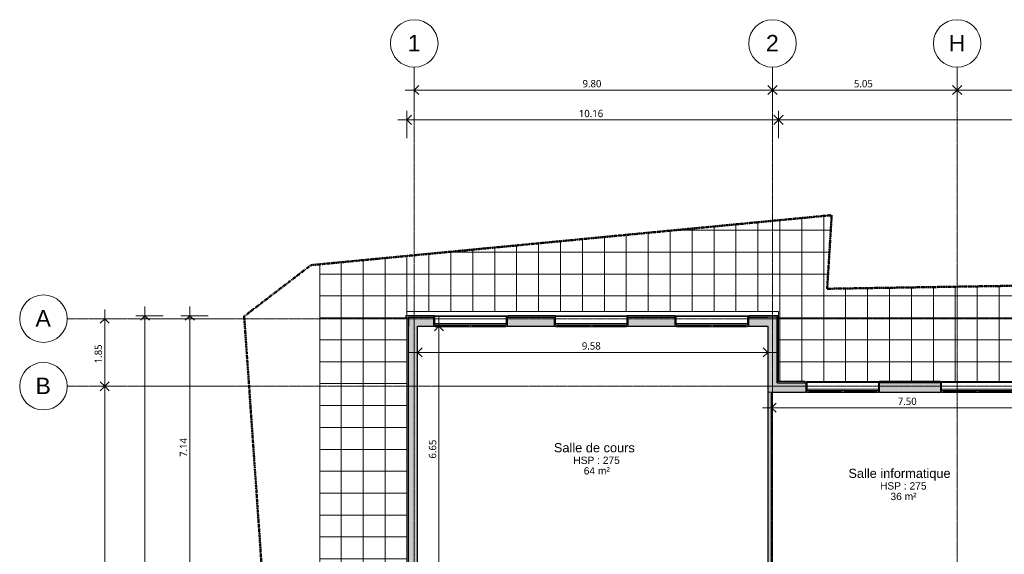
# Model space of a CAD drawing. Header units: millimetres. Extents: x -64334 to 32356, y -11421 to 53741.
# Tile 11 of 71: x -64334 to -37399, y 38649 to 53287. Entities that reach past the tile are written whole.
import ezdxf

# ---------------------------------------------------------------- set-up
doc = ezdxf.new("R2010")
doc.units = ezdxf.units.MM
doc.linetypes.add('Double tiret', pattern=[42.8625, 15.875, -4.7625, 6.35, -4.7625, 6.35, -4.7625])
doc.linetypes.add('Ligne de quadrillage', pattern=[22.225, 12.7, -3.175, 3.175, -3.175])
for name, color, linetype, lineweight in [('A-ANNO-DIMS', 211, 'Continuous', 9), ('A-ANNO-DIMS-100', 211, 'Continuous', 9), ('A-AREA-IDEN', 2, 'Continuous', 9), ('A-FLOR', 192, 'Continuous', 9), ('A-FLOR-PATT', 8, 'Continuous', 9), ('A-GLAZ', 151, 'Continuous', 9), ('A-WALL', 113, 'Continuous', 9), ('C-PROP-LINE', 91, 'Double tiret', 25), ('I-WALL', 2, 'Continuous', 9), ('S-GRID', 1, 'Continuous', 9), ('S-GRID-IDEN', 1, 'Continuous', 9)]:
    doc.layers.add(name, color=color, linetype=linetype, lineweight=lineweight)
doc.styles.add('Arial_1', font='arial.ttf', dxfattribs={"height": 450})
doc.styles.add('Arial_2', font='arial.ttf', dxfattribs={"height": 200})
doc.styles.add('Arial_B', font='txt', dxfattribs={"height": 250})
doc.styles.add('Trebuchet MS_B', font='txt', dxfattribs={"height": 200})
doc.dimstyles.new('Cotes_linéaires_rouge_2mm', dxfattribs={"dimscale": 304.8, "dimtxt": 206.190181, "dimasz": 0.410105, "dimexe": 0.82021, "dimexo": 0.0625, "dimgap": 0.065617, "dimtad": 1, "dimlfac": 0.001, "dimrnd": 0.01, "dimzin": 0, "dimdsep": 46, "dimtxsty": 'Trebuchet MS_B', "dimblk1": 'OPEN30', "dimblk2": 'OPEN30', "dimsah": 1, "dimcen": 0.09, "dimdle": 0.82021, "dimazin": 0, "dimtfac": 1, "dimtdec": 4, "dimtix": 1, "dimtmove": 0, "dimatfit": 3, "dimfxl": 1.64042, "dimfxlon": 1, "dimtvp": 1, "dimtolj": 1, "dimtzin": 0, "dimarcsym": 2})
doc.dimstyles.new('Cotes_linéaires_rouge_2mm_3', dxfattribs={"dimscale": 304.8, "dimtxt": 206.190181, "dimasz": 0.410105, "dimexe": 0.82021, "dimexo": 0.0625, "dimgap": 0.065617, "dimtad": 1, "dimlfac": 0.001, "dimrnd": 0.01, "dimzin": 0, "dimdsep": 46, "dimtxsty": 'Trebuchet MS_B', "dimblk1": 'OPEN30', "dimblk2": 'OPEN30', "dimsah": 1, "dimcen": 0.09, "dimdle": 0.82021, "dimazin": 0, "dimtfac": 1, "dimtdec": 4, "dimtix": 1, "dimtmove": 0, "dimatfit": 3, "dimfxl": 1.64042, "dimfxlon": 1, "dimtvp": 1, "dimtolj": 1, "dimtzin": 0, "dimarcsym": 2})

# ---------------------------------------------------------------- blocks, each defined once
blk = doc.blocks.new('2 Vantaux - 200 x 160-V8-Niveau 00')
at = {"layer": 'A-GLAZ', "lineweight": 18}
for p, q in [((-1010, 133), (-970, 133)), ((-1010, 125), (-1010, 133)), ((-976, 50), (-1000, 50)), ((-1000, 50), (-976, 50)), ((-975, 51), (-976, 50)), ((-976, 50), (-976, -130)), ((-975, 85), (-975, 51)), ((-960, 85), (-975, 85)), ((-970, 137), (-969, 138)), ((-970, 96), (-970, 137)), ((-970, 133), (-970, 95)), ((-969, 95), (-970, 96)), ((-970, 95), (-960, 95)), ((-969, 138), (-924, 138)), ((-924, 95), (-969, 95)), ((-960, 95), (-960, 85)), ((-926, 125), (-926, 109)), ((-920, 125), (-926, 125)), ((-926, 124), (-44, 124)), ((-926, 108), (-926, 124)), ((-926, 109), (-920, 109)), ((-44, 108), (-926, 108)), ((-924, 138), (-920, 134)), ((-920, 99), (-924, 95)), ((-920, 134), (-920, 125)), ((-920, 109), (-920, 99)), ((-50, 134), (-46, 138)), ((-50, 125), (-50, 134)), ((-44, 125), (-50, 125)), ((-50, 109), (-44, 109)), ((-50, 99), (-50, 109)), ((-46, 95), (-50, 99)), ((-46, 138), (-2, 138)), ((-2, 95), (-46, 95)), ((-44, 109), (-44, 125)), ((-44, 124), (-44, 108)), ((-2, 138), (0, 137)), ((0, 96), (-2, 95)), ((0, 137), (1, 138)), ((0, 96), (0, 137)), ((0, 137), (0, 96)), ((1, 95), (0, 96)), ((1, 138), (46, 138)), ((46, 95), (1, 95)), ((44, 125), (44, 109)), ((50, 125), (44, 125)), ((44, 124), (926, 124)), ((44, 108), (44, 124)), ((44, 109), (50, 109)), ((926, 108), (44, 108)), ((46, 138), (50, 134)), ((50, 99), (46, 95)), ((50, 134), (50, 125)), ((50, 109), (50, 99)), ((920, 134), (924, 138)), ((920, 125), (920, 134)), ((926, 125), (920, 125)), ((920, 109), (926, 109)), ((920, 99), (920, 109)), ((924, 95), (920, 99)), ((924, 138), (968, 138)), ((968, 95), (924, 95)), ((926, 109), (926, 125)), ((926, 124), (926, 108)), ((960, 95), (970, 95)), ((960, 85), (960, 95)), ((975, 85), (960, 85)), ((968, 138), (970, 137)), ((970, 96), (968, 95)), ((970, 137), (970, 96)), ((970, 133), (1010, 133)), ((970, 95), (970, 133)), ((975, 51), (975, 85)), ((976, 50), (975, 51)), ((1000, 50), (976, 50)), ((976, 50), (1000, 50)), ((976, -130), (976, 50)), ((1010, 133), (1010, 125)), ((-1008, -131), (-1008, -125)), ((-1006, -133), (-1008, -131)), ((-979, -133), (-1006, -133)), ((-976, -130), (-979, -133)), ((979, -133), (976, -130)), ((997, -133), (979, -133))]:
    blk.add_line(p, q, dxfattribs=at)
at = {"layer": 'A-GLAZ'}
for p, q in [((976, 45), (-976, 45)), ((960, 85), (-960, 85)), ((-924, 138), (-46, 138)), ((-46, 95), (-924, 95)), ((-50, 134), (-920, 134)), ((-50, 99), (-920, 99)), ((1, 95), (-2, 95)), ((46, 138), (924, 138)), ((924, 95), (46, 95)), ((50, 134), (920, 134)), ((50, 99), (920, 99)), ((-1011, -125), (-1011, -140)), ((-1011, -140), (997, -140))]:
    blk.add_line(p, q, dxfattribs=at)
blk = doc.blocks.new('2 Vantaux - 200 x 160-V9-Niveau 00')
at = {"layer": 'A-GLAZ', "lineweight": 18}
for p, q in [((-1010, 133), (-970, 133)), ((-1010, 125), (-1010, 133)), ((-976, 50), (-1000, 50)), ((-1000, 50), (-976, 50)), ((-975, 51), (-976, 50)), ((-976, 50), (-976, -130)), ((-975, 85), (-975, 51)), ((-960, 85), (-975, 85)), ((-970, 137), (-969, 138)), ((-970, 96), (-970, 137)), ((-970, 133), (-970, 95)), ((-969, 95), (-970, 96)), ((-970, 95), (-960, 95)), ((-969, 138), (-924, 138)), ((-924, 95), (-969, 95)), ((-960, 95), (-960, 85)), ((-926, 125), (-926, 109)), ((-920, 125), (-926, 125)), ((-926, 124), (-44, 124)), ((-926, 108), (-926, 124)), ((-926, 109), (-920, 109)), ((-44, 108), (-926, 108)), ((-924, 138), (-920, 134)), ((-920, 99), (-924, 95)), ((-920, 134), (-920, 125)), ((-920, 109), (-920, 99)), ((-50, 134), (-46, 138)), ((-50, 125), (-50, 134)), ((-44, 125), (-50, 125)), ((-50, 109), (-44, 109)), ((-50, 99), (-50, 109)), ((-46, 95), (-50, 99)), ((-46, 138), (-2, 138)), ((-2, 95), (-46, 95)), ((-44, 109), (-44, 125)), ((-44, 124), (-44, 108)), ((-2, 138), (0, 137)), ((0, 96), (-2, 95)), ((0, 137), (1, 138)), ((0, 96), (0, 137)), ((0, 137), (0, 96)), ((1, 95), (0, 96)), ((1, 138), (46, 138)), ((46, 95), (1, 95)), ((44, 125), (44, 109)), ((50, 125), (44, 125)), ((44, 124), (926, 124)), ((44, 108), (44, 124)), ((44, 109), (50, 109)), ((926, 108), (44, 108)), ((46, 138), (50, 134)), ((50, 99), (46, 95)), ((50, 134), (50, 125)), ((50, 109), (50, 99)), ((920, 134), (924, 138)), ((920, 125), (920, 134)), ((926, 125), (920, 125)), ((920, 109), (926, 109)), ((920, 99), (920, 109)), ((924, 95), (920, 99)), ((924, 138), (968, 138)), ((968, 95), (924, 95)), ((926, 109), (926, 125)), ((926, 124), (926, 108)), ((960, 95), (970, 95)), ((960, 85), (960, 95)), ((975, 85), (960, 85)), ((968, 138), (970, 137)), ((970, 96), (968, 95)), ((970, 137), (970, 96)), ((970, 133), (1010, 133)), ((970, 95), (970, 133)), ((975, 51), (975, 85)), ((976, 50), (975, 51)), ((1000, 50), (976, 50)), ((976, 50), (1000, 50)), ((976, -125), (976, 50)), ((1010, 133), (1010, 125)), ((-976, -130), (-979, -133))]:
    blk.add_line(p, q, dxfattribs=at)
at = {"layer": 'A-GLAZ'}
for p, q in [((976, 45), (-976, 45)), ((960, 85), (-960, 85)), ((-924, 138), (-46, 138)), ((-46, 95), (-924, 95)), ((-50, 134), (-920, 134)), ((-50, 99), (-920, 99)), ((1, 95), (-2, 95)), ((46, 138), (924, 138)), ((924, 95), (46, 95)), ((50, 134), (920, 134)), ((50, 99), (920, 99)), ((-979, -140), (976, -140))]:
    blk.add_line(p, q, dxfattribs=at)
blk = doc.blocks.new('2 Vantaux - 200 x 160-V10-Niveau 00')
at = {"layer": 'A-GLAZ', "lineweight": 18}
for p, q in [((-1010, 133), (-970, 133)), ((-1010, 125), (-1010, 133)), ((-976, 50), (-1000, 50)), ((-1000, 50), (-976, 50)), ((-975, 51), (-976, 50)), ((-976, 50), (-976, -130)), ((-975, 85), (-975, 51)), ((-960, 85), (-975, 85)), ((-970, 137), (-969, 138)), ((-970, 96), (-970, 137)), ((-970, 133), (-970, 95)), ((-969, 95), (-970, 96)), ((-970, 95), (-960, 95)), ((-969, 138), (-924, 138)), ((-924, 95), (-969, 95)), ((-960, 95), (-960, 85)), ((-926, 125), (-926, 109)), ((-920, 125), (-926, 125)), ((-926, 124), (-44, 124)), ((-926, 108), (-926, 124)), ((-926, 109), (-920, 109)), ((-44, 108), (-926, 108)), ((-924, 138), (-920, 134)), ((-920, 99), (-924, 95)), ((-920, 134), (-920, 125)), ((-920, 109), (-920, 99)), ((-50, 134), (-46, 138)), ((-50, 125), (-50, 134)), ((-44, 125), (-50, 125)), ((-50, 109), (-44, 109)), ((-50, 99), (-50, 109)), ((-46, 95), (-50, 99)), ((-46, 138), (-2, 138)), ((-2, 95), (-46, 95)), ((-44, 109), (-44, 125)), ((-44, 124), (-44, 108)), ((-2, 138), (0, 137)), ((0, 96), (-2, 95)), ((0, 137), (1, 138)), ((0, 96), (0, 137)), ((0, 137), (0, 96)), ((1, 95), (0, 96)), ((1, 138), (46, 138)), ((46, 95), (1, 95)), ((44, 125), (44, 109)), ((50, 125), (44, 125)), ((44, 124), (926, 124)), ((44, 108), (44, 124)), ((44, 109), (50, 109)), ((926, 108), (44, 108)), ((46, 138), (50, 134)), ((50, 99), (46, 95)), ((50, 134), (50, 125)), ((50, 109), (50, 99)), ((920, 134), (924, 138)), ((920, 125), (920, 134)), ((926, 125), (920, 125)), ((920, 109), (926, 109)), ((920, 99), (920, 109)), ((924, 95), (920, 99)), ((924, 138), (968, 138)), ((968, 95), (924, 95)), ((926, 109), (926, 125)), ((926, 124), (926, 108)), ((960, 95), (970, 95)), ((960, 85), (960, 95)), ((975, 85), (960, 85)), ((968, 138), (970, 137)), ((970, 96), (968, 95)), ((970, 137), (970, 96)), ((970, 133), (1010, 133)), ((970, 95), (970, 133)), ((975, 51), (975, 85)), ((976, 50), (975, 51)), ((1000, 50), (976, 50)), ((976, 50), (1000, 50)), ((976, -130), (976, 50)), ((1010, 133), (1010, 125)), ((-1008, -131), (-1008, -125)), ((-1006, -133), (-1008, -131)), ((-979, -133), (-1006, -133)), ((-976, -130), (-979, -133)), ((979, -133), (976, -130)), ((1003, -133), (979, -133))]:
    blk.add_line(p, q, dxfattribs=at)
at = {"layer": 'A-GLAZ'}
for p, q in [((976, 45), (-976, 45)), ((960, 85), (-960, 85)), ((-924, 138), (-46, 138)), ((-46, 95), (-924, 95)), ((-50, 134), (-920, 134)), ((-50, 99), (-920, 99)), ((1, 95), (-2, 95)), ((46, 138), (924, 138)), ((924, 95), (46, 95)), ((50, 134), (920, 134)), ((50, 99), (920, 99)), ((-1011, -125), (-1011, -140)), ((-1011, -140), (1003, -140))]:
    blk.add_line(p, q, dxfattribs=at)
blk = doc.blocks.new('2 Vantaux - 200 x 160-V11-Niveau 00')
at = {"layer": 'A-GLAZ', "lineweight": 18}
for p, q in [((-1010, 133), (-970, 133)), ((-1010, 125), (-1010, 133)), ((-976, 50), (-1000, 50)), ((-1000, 50), (-976, 50)), ((-975, 51), (-976, 50)), ((-976, 50), (-976, -130)), ((-975, 85), (-975, 51)), ((-960, 85), (-975, 85)), ((-970, 137), (-969, 138)), ((-970, 96), (-970, 137)), ((-970, 133), (-970, 95)), ((-969, 95), (-970, 96)), ((-970, 95), (-960, 95)), ((-969, 138), (-924, 138)), ((-924, 95), (-969, 95)), ((-960, 95), (-960, 85)), ((-926, 125), (-926, 109)), ((-920, 125), (-926, 125)), ((-926, 124), (-44, 124)), ((-926, 108), (-926, 124)), ((-926, 109), (-920, 109)), ((-44, 108), (-926, 108)), ((-924, 138), (-920, 134)), ((-920, 99), (-924, 95)), ((-920, 134), (-920, 125)), ((-920, 109), (-920, 99)), ((-50, 134), (-46, 138)), ((-50, 125), (-50, 134)), ((-44, 125), (-50, 125)), ((-50, 109), (-44, 109)), ((-50, 99), (-50, 109)), ((-46, 95), (-50, 99)), ((-46, 138), (-2, 138)), ((-2, 95), (-46, 95)), ((-44, 109), (-44, 125)), ((-44, 124), (-44, 108)), ((-2, 138), (0, 137)), ((0, 96), (-2, 95)), ((0, 137), (1, 138)), ((0, 96), (0, 137)), ((0, 137), (0, 96)), ((1, 95), (0, 96)), ((1, 138), (46, 138)), ((46, 95), (1, 95)), ((44, 125), (44, 109)), ((50, 125), (44, 125)), ((44, 124), (926, 124)), ((44, 108), (44, 124)), ((44, 109), (50, 109)), ((926, 108), (44, 108)), ((46, 138), (50, 134)), ((50, 99), (46, 95)), ((50, 134), (50, 125)), ((50, 109), (50, 99)), ((920, 134), (924, 138)), ((920, 125), (920, 134)), ((926, 125), (920, 125)), ((920, 109), (926, 109)), ((920, 99), (920, 109)), ((924, 95), (920, 99)), ((924, 138), (968, 138)), ((968, 95), (924, 95)), ((926, 109), (926, 125)), ((926, 124), (926, 108)), ((960, 95), (970, 95)), ((960, 85), (960, 95)), ((975, 85), (960, 85)), ((968, 138), (970, 137)), ((970, 96), (968, 95)), ((970, 137), (970, 96)), ((970, 133), (1010, 133)), ((970, 95), (970, 133)), ((975, 51), (975, 85)), ((976, 50), (975, 51)), ((1000, 50), (976, 50)), ((976, 50), (1000, 50)), ((976, -130), (976, 50)), ((1010, 133), (1010, 125)), ((-979, -133), (-1006, -133)), ((-976, -130), (-979, -133)), ((979, -133), (976, -130)), ((1006, -133), (979, -133)), ((1008, -131), (1006, -133)), ((1008, -125), (1008, -131))]:
    blk.add_line(p, q, dxfattribs=at)
at = {"layer": 'A-GLAZ'}
for p, q in [((976, 45), (-976, 45)), ((960, 85), (-960, 85)), ((-924, 138), (-46, 138)), ((-46, 95), (-924, 95)), ((-50, 134), (-920, 134)), ((-50, 99), (-920, 99)), ((1, 95), (-2, 95)), ((46, 138), (924, 138)), ((924, 95), (46, 95)), ((50, 134), (920, 134)), ((50, 99), (920, 99)), ((-1006, -140), (1011, -140)), ((1011, -140), (1011, -125))]:
    blk.add_line(p, q, dxfattribs=at)
blk = doc.blocks.new('2 Vantaux - 200 x 160-V12-Niveau 00')
at = {"layer": 'A-GLAZ', "lineweight": 18}
for p, q in [((-1010, 133), (-970, 133)), ((-1010, 125), (-1010, 133)), ((-976, 50), (-1000, 50)), ((-1000, 50), (-976, 50)), ((-975, 51), (-976, 50)), ((-976, 50), (-976, -130)), ((-975, 85), (-975, 51)), ((-960, 85), (-975, 85)), ((-970, 137), (-969, 138)), ((-970, 96), (-970, 137)), ((-970, 133), (-970, 95)), ((-969, 95), (-970, 96)), ((-970, 95), (-960, 95)), ((-969, 138), (-924, 138)), ((-924, 95), (-969, 95)), ((-960, 95), (-960, 85)), ((-926, 125), (-926, 109)), ((-920, 125), (-926, 125)), ((-926, 124), (-44, 124)), ((-926, 108), (-926, 124)), ((-926, 109), (-920, 109)), ((-44, 108), (-926, 108)), ((-924, 138), (-920, 134)), ((-920, 99), (-924, 95)), ((-920, 134), (-920, 125)), ((-920, 109), (-920, 99)), ((-50, 134), (-46, 138)), ((-50, 125), (-50, 134)), ((-44, 125), (-50, 125)), ((-50, 109), (-44, 109)), ((-50, 99), (-50, 109)), ((-46, 95), (-50, 99)), ((-46, 138), (-2, 138)), ((-2, 95), (-46, 95)), ((-44, 109), (-44, 125)), ((-44, 124), (-44, 108)), ((-2, 138), (0, 137)), ((0, 96), (-2, 95)), ((0, 137), (1, 138)), ((0, 96), (0, 137)), ((0, 137), (0, 96)), ((1, 95), (0, 96)), ((1, 138), (46, 138)), ((46, 95), (1, 95)), ((44, 125), (44, 109)), ((50, 125), (44, 125)), ((44, 124), (926, 124)), ((44, 108), (44, 124)), ((44, 109), (50, 109)), ((926, 108), (44, 108)), ((46, 138), (50, 134)), ((50, 99), (46, 95)), ((50, 134), (50, 125)), ((50, 109), (50, 99)), ((920, 134), (924, 138)), ((920, 125), (920, 134)), ((926, 125), (920, 125)), ((920, 109), (926, 109)), ((920, 99), (920, 109)), ((924, 95), (920, 99)), ((924, 138), (968, 138)), ((968, 95), (924, 95)), ((926, 109), (926, 125)), ((926, 124), (926, 108)), ((960, 95), (970, 95)), ((960, 85), (960, 95)), ((975, 85), (960, 85)), ((968, 138), (970, 137)), ((970, 96), (968, 95)), ((970, 137), (970, 96)), ((970, 133), (1010, 133)), ((970, 95), (970, 133)), ((975, 51), (975, 85)), ((976, 50), (975, 51)), ((1000, 50), (976, 50)), ((976, 50), (1000, 50)), ((976, -130), (976, 50)), ((1010, 133), (1010, 125)), ((-1006, -133), (-1008, -131)), ((-979, -133), (-1006, -133)), ((-976, -130), (-979, -133)), ((979, -133), (976, -130)), ((1006, -133), (979, -133)), ((1008, -131), (1006, -133))]:
    blk.add_line(p, q, dxfattribs=at)
at = {"layer": 'A-GLAZ'}
for p, q in [((976, 45), (-976, 45)), ((960, 85), (-960, 85)), ((-924, 138), (-46, 138)), ((-46, 95), (-924, 95)), ((-50, 134), (-920, 134)), ((-50, 99), (-920, 99)), ((1, 95), (-2, 95)), ((46, 138), (924, 138)), ((924, 95), (46, 95)), ((50, 134), (920, 134)), ((50, 99), (920, 99)), ((-1008, -140), (1008, -140))]:
    blk.add_line(p, q, dxfattribs=at)
blk = doc.blocks.new('Family - ___-384955-Niveau 00')
at = {"layer": 'C-PROP-LINE', "color": 10, "lineweight": 50}
for p, q in [((-45920, -42245), (-46194, -25020)), ((-47935, -42121), (-45920, -42245)), ((-46566, -56368), (-47935, -42121)), ((-16935, -56220), (-45166, -58193)), ((-45166, -58193), (-46566, -56368))]:
    blk.add_line(p, q, dxfattribs=at)
blk = doc.blocks.new('Quadrillage - Extrémité de la ligne de quadrillage - Cercle-11506-Niveau 00')
at = {"layer": 'S-GRID-IDEN'}
blk.add_circle((0, 0), 6.5, dxfattribs=at)
blk = doc.blocks.new('DIMBLOCK1-Niveau 00')
at = {"layer": 'A-ANNO-DIMS-100'}
for p, q in [((-53540, 51859), (-53540, 51109)), ((-53540, 51359), (-53540, 51859)), ((-43740, 51859), (-43740, 51109)), ((-43740, 51359), (-43740, 51859)), ((-53790, 51359), (-43740, 51359))]:
    blk.add_line(p, q, dxfattribs=at)
at = {"layer": 'A-ANNO-DIMS-100', "lineweight": 25}
for p, q in [((-53540, 51359), (-53415, 51484)), ((-43740, 51359), (-43865, 51484)), ((-43740, 51359), (-43615, 51484)), ((-53540, 51359), (-53415, 51234)), ((-43740, 51359), (-43865, 51234)), ((-43740, 51359), (-43615, 51234))]:
    blk.add_line(p, q, dxfattribs=at)
at = {"layer": 'A-ANNO-DIMS-100', "color": 0, "insert": (-48938, 51635), "char_height": 200, "width": 712.93, "attachment_point": 1, "line_spacing_factor": 1.048425, "style": 'Trebuchet MS_B'}
blk.add_mtext('9.80', dxfattribs=at)
blk = doc.blocks.new('_Open30')
at = {"color": 0, "linetype": 'ByBlock', "lineweight": -2}
for p, q in [((-1, 0.27), (0, 0)), ((0, 0), (-1, -0.27)), ((0, 0), (-1, 0))]:
    blk.add_line(p, q, dxfattribs=at)
blk = doc.blocks.new('DIMBLOCK2-Niveau 00')
at = {"layer": 'A-ANNO-DIMS-100'}
for p, q in [((-43740, 51859), (-43740, 51109)), ((-43740, 51359), (-43740, 51859)), ((-38690, 51859), (-38690, 51109)), ((-38690, 51359), (-38690, 51859)), ((-43740, 51359), (-38690, 51359))]:
    blk.add_line(p, q, dxfattribs=at)
at = {"layer": 'A-ANNO-DIMS-100', "lineweight": 25}
for p, q in [((-43740, 51359), (-43865, 51484)), ((-43740, 51359), (-43615, 51484)), ((-38690, 51359), (-38815, 51484)), ((-38690, 51359), (-38565, 51484)), ((-43740, 51359), (-43865, 51234)), ((-43740, 51359), (-43615, 51234)), ((-38690, 51359), (-38815, 51234)), ((-38690, 51359), (-38565, 51234))]:
    blk.add_line(p, q, dxfattribs=at)
at = {"layer": 'A-ANNO-DIMS-100', "color": 0, "insert": (-41513, 51635), "char_height": 200, "width": 712.93, "attachment_point": 1, "line_spacing_factor": 1.048425, "style": 'Trebuchet MS_B'}
blk.add_mtext('5.05', dxfattribs=at)
blk = doc.blocks.new('DIMBLOCK3-Niveau 00')
at = {"layer": 'A-ANNO-DIMS-100'}
for p, q in [((-38690, 51859), (-38690, 51109)), ((-38690, 51359), (-38690, 51859)), ((-34290, 51859), (-34290, 51109)), ((-34290, 51359), (-34290, 51859)), ((-38690, 51359), (-34290, 51359))]:
    blk.add_line(p, q, dxfattribs=at)
at = {"layer": 'A-ANNO-DIMS-100', "lineweight": 25}
for p, q in [((-38690, 51359), (-38815, 51484)), ((-38690, 51359), (-38565, 51484)), ((-34290, 51359), (-34415, 51484)), ((-34290, 51359), (-34165, 51484)), ((-38690, 51359), (-38815, 51234)), ((-38690, 51359), (-38565, 51234)), ((-34290, 51359), (-34415, 51234)), ((-34290, 51359), (-34165, 51234))]:
    blk.add_line(p, q, dxfattribs=at)
at = {"layer": 'A-ANNO-DIMS-100', "color": 0, "insert": (-36788, 51635), "char_height": 200, "width": 712.93, "attachment_point": 1, "line_spacing_factor": 1.048425, "style": 'Trebuchet MS_B'}
blk.add_mtext('4.40', dxfattribs=at)
blk = doc.blocks.new('DIMBLOCK12-Niveau 00')
at = {"layer": 'A-ANNO-DIMS-100'}
for p, q in [((-62009, 45351), (-62009, 43251)), ((-61509, 45101), (-62259, 45101)), ((-62009, 45101), (-61509, 45101)), ((-61509, 43251), (-62259, 43251)), ((-62009, 43251), (-61509, 43251))]:
    blk.add_line(p, q, dxfattribs=at)
at = {"layer": 'A-ANNO-DIMS-100', "lineweight": 25}
for p, q in [((-62009, 45101), (-62134, 44976)), ((-62009, 45101), (-61884, 44976)), ((-62009, 43251), (-62134, 43376)), ((-62009, 43251), (-61884, 43376)), ((-62009, 43251), (-62134, 43126)), ((-62009, 43251), (-61884, 43126))]:
    blk.add_line(p, q, dxfattribs=at)
at = {"layer": 'A-ANNO-DIMS-100', "color": 0, "insert": (-62285, 43879), "char_height": 200, "width": 712.93, "attachment_point": 1, "rotation": 90, "line_spacing_factor": 1.048425, "style": 'Trebuchet MS_B'}
blk.add_mtext('1.85', dxfattribs=at)
blk = doc.blocks.new('DIMBLOCK13-Niveau 00')
at = {"layer": 'A-ANNO-DIMS-100', "lineweight": 25}
for p, q in [((-62009, 43251), (-62134, 43376)), ((-62009, 43251), (-61884, 43376)), ((-62009, 43251), (-62134, 43126)), ((-62009, 43251), (-61884, 43126)), ((-62009, 29051), (-62134, 29176)), ((-62009, 29051), (-61884, 29176)), ((-62009, 29051), (-62134, 28926)), ((-62009, 29051), (-61884, 28926))]:
    blk.add_line(p, q, dxfattribs=at)
at = {"layer": 'A-ANNO-DIMS-100'}
for p, q in [((-61509, 43251), (-62259, 43251)), ((-62009, 43251), (-62009, 29051)), ((-62009, 43251), (-61509, 43251)), ((-61509, 29051), (-62259, 29051)), ((-62009, 29051), (-61509, 29051))]:
    blk.add_line(p, q, dxfattribs=at)
at = {"layer": 'A-ANNO-DIMS-100', "color": 0, "insert": (-62285, 35772), "char_height": 200, "width": 910.03, "attachment_point": 1, "rotation": 90, "line_spacing_factor": 1.048425, "style": 'Trebuchet MS_B'}
blk.add_mtext('14.20', dxfattribs=at)
blk = doc.blocks.new('DIMBLOCK21-Niveau 00')
at = {"layer": 'A-ANNO-DIMS-100'}
for p, q in [((-60908, 45432), (-60908, 28783)), ((-60408, 45182), (-61158, 45182)), ((-60908, 45182), (-60408, 45182)), ((-60408, 28783), (-61158, 28783)), ((-60908, 28783), (-60408, 28783))]:
    blk.add_line(p, q, dxfattribs=at)
at = {"layer": 'A-ANNO-DIMS-100', "lineweight": 25}
for p, q in [((-60908, 45182), (-61033, 45057)), ((-60908, 45182), (-60783, 45057)), ((-60908, 28783), (-61033, 28908)), ((-60908, 28783), (-60783, 28908)), ((-60908, 28783), (-61033, 28658)), ((-60908, 28783), (-60783, 28658))]:
    blk.add_line(p, q, dxfattribs=at)
at = {"layer": 'A-ANNO-DIMS-100', "color": 0, "insert": (-61184, 36603), "char_height": 200, "width": 910.03, "attachment_point": 1, "rotation": 90, "line_spacing_factor": 1.048425, "style": 'Trebuchet MS_B'}
blk.add_mtext('16.40', dxfattribs=at)
blk = doc.blocks.new('DIMBLOCK25-Niveau 00')
at = {"layer": 'A-ANNO-DIMS-100'}
for p, q in [((-53741, 50043), (-53741, 50793)), ((-43577, 50043), (-43577, 50793)), ((-53991, 50543), (-43577, 50543)), ((-53741, 50543), (-53741, 50043)), ((-43577, 50543), (-43577, 50043))]:
    blk.add_line(p, q, dxfattribs=at)
at = {"layer": 'A-ANNO-DIMS-100', "lineweight": 25}
for p, q in [((-53741, 50543), (-53616, 50668)), ((-43577, 50543), (-43702, 50668)), ((-43577, 50543), (-43452, 50668)), ((-53741, 50543), (-53616, 50418)), ((-43577, 50543), (-43702, 50418)), ((-43577, 50543), (-43452, 50418))]:
    blk.add_line(p, q, dxfattribs=at)
at = {"layer": 'A-ANNO-DIMS-100', "color": 0, "insert": (-49038, 50818), "char_height": 200, "width": 910.03, "attachment_point": 1, "line_spacing_factor": 1.048425, "style": 'Trebuchet MS_B'}
blk.add_mtext('10.16', dxfattribs=at)
blk = doc.blocks.new('DIMBLOCK26-Niveau 00')
at = {"layer": 'A-ANNO-DIMS-100', "lineweight": 25}
for p, q in [((-43577, 50543), (-43702, 50668)), ((-43577, 50543), (-43452, 50668)), ((-20907, 50543), (-21032, 50668)), ((-20907, 50543), (-20782, 50668)), ((-43577, 50543), (-43702, 50418)), ((-43577, 50543), (-43452, 50418)), ((-20907, 50543), (-21032, 50418)), ((-20907, 50543), (-20782, 50418))]:
    blk.add_line(p, q, dxfattribs=at)
at = {"layer": 'A-ANNO-DIMS-100'}
for p, q in [((-43577, 50043), (-43577, 50793)), ((-20907, 50043), (-20907, 50793)), ((-43577, 50543), (-20907, 50543)), ((-43577, 50543), (-43577, 50043)), ((-20907, 50543), (-20907, 50043))]:
    blk.add_line(p, q, dxfattribs=at)
at = {"layer": 'A-ANNO-DIMS-100', "color": 0, "insert": (-32621, 50818), "char_height": 200, "width": 910.03, "attachment_point": 1, "line_spacing_factor": 1.048425, "style": 'Trebuchet MS_B'}
blk.add_mtext('22.67', dxfattribs=at)
blk = doc.blocks.new('DIMBLOCK66-Niveau 00')
at = {"layer": 'A-ANNO-DIMS-100'}
for p, q in [((-59679, 45432), (-59679, 38044)), ((-59179, 45182), (-59929, 45182)), ((-59679, 45182), (-59179, 45182)), ((-59179, 38044), (-59929, 38044)), ((-59679, 38044), (-59179, 38044))]:
    blk.add_line(p, q, dxfattribs=at)
at = {"layer": 'A-ANNO-DIMS-100', "lineweight": 25}
for p, q in [((-59679, 45182), (-59804, 45057)), ((-59679, 45182), (-59554, 45057)), ((-59679, 38044), (-59804, 38169)), ((-59679, 38044), (-59804, 37919)), ((-59679, 38044), (-59554, 38169)), ((-59679, 38044), (-59554, 37919))]:
    blk.add_line(p, q, dxfattribs=at)
at = {"layer": 'A-ANNO-DIMS-100', "color": 0, "insert": (-59955, 41316), "char_height": 200, "width": 712.93, "attachment_point": 1, "rotation": 90, "line_spacing_factor": 1.048425, "style": 'Trebuchet MS_B'}
blk.add_mtext('7.14', dxfattribs=at)
blk = doc.blocks.new('DIMBLOCK240-Niveau 00')
at = {"layer": 'A-ANNO-DIMS-100'}
for p, q in [((-43617, 44179), (-53701, 44179)), ((-53451, 43679), (-53451, 44429)), ((-53451, 44179), (-53451, 43679)), ((-43867, 43679), (-43867, 44429)), ((-43867, 44179), (-43867, 43679))]:
    blk.add_line(p, q, dxfattribs=at)
at = {"layer": 'A-ANNO-DIMS-100', "lineweight": 25}
for p, q in [((-53451, 44179), (-53326, 44304)), ((-53451, 44179), (-53326, 44054)), ((-43867, 44179), (-43992, 44304)), ((-43867, 44179), (-43992, 44054))]:
    blk.add_line(p, q, dxfattribs=at)
at = {"layer": 'A-ANNO-DIMS-100', "color": 0, "insert": (-48956, 44455), "char_height": 200, "width": 712.93, "attachment_point": 1, "line_spacing_factor": 1.048425, "style": 'Trebuchet MS_B'}
blk.add_mtext('9.58', dxfattribs=at)
blk = doc.blocks.new('DIMBLOCK251-Niveau 00')
at = {"layer": 'A-ANNO-DIMS-100'}
for p, q in [((-43767, 42162), (-43767, 42912)), ((-36265, 42162), (-36265, 42912)), ((-36015, 42662), (-44017, 42662)), ((-43767, 42662), (-43767, 42162)), ((-36265, 42662), (-36265, 42162))]:
    blk.add_line(p, q, dxfattribs=at)
at = {"layer": 'A-ANNO-DIMS-100', "lineweight": 25}
for p, q in [((-43767, 42662), (-43642, 42787)), ((-43767, 42662), (-43642, 42537)), ((-36265, 42662), (-36390, 42787)), ((-36265, 42662), (-36390, 42537))]:
    blk.add_line(p, q, dxfattribs=at)
at = {"layer": 'A-ANNO-DIMS-100', "color": 0, "insert": (-40313, 42938), "char_height": 200, "width": 712.93, "attachment_point": 1, "line_spacing_factor": 1.048425, "style": 'Trebuchet MS_B'}
blk.add_mtext('7.50', dxfattribs=at)
blk = doc.blocks.new('DIMBLOCK268-Niveau 00')
at = {"layer": 'A-ANNO-DIMS-100'}
for p, q in [((-52864, 45142), (-52864, 37994)), ((-52364, 44892), (-53114, 44892)), ((-52864, 44892), (-52364, 44892)), ((-52364, 38244), (-53114, 38244)), ((-52864, 38244), (-52364, 38244))]:
    blk.add_line(p, q, dxfattribs=at)
at = {"layer": 'A-ANNO-DIMS-100', "lineweight": 25}
for p, q in [((-52864, 44892), (-52989, 44767)), ((-52864, 44892), (-52739, 44767)), ((-52864, 38244), (-52989, 38369)), ((-52864, 38244), (-52739, 38369))]:
    blk.add_line(p, q, dxfattribs=at)
at = {"layer": 'A-ANNO-DIMS-100', "color": 0, "insert": (-53140, 41271), "char_height": 200, "width": 712.93, "attachment_point": 1, "rotation": 90, "line_spacing_factor": 1.048425, "style": 'Trebuchet MS_B'}
blk.add_mtext('6.65', dxfattribs=at)

msp = doc.modelspace()

# ---------------------------------------------------------------- hatches: boundary and pattern name
at = {"layer": 'A-FLOR-PATT'}
h = msp.add_hatch(dxfattribs=at)
h.set_pattern_fill('FP_1', color=256, style=0, pattern_type=2)
h.set_pattern_definition([(180, (-14741.15, 42123.1), (-7e-14, -600), []), (270, (-14741.15, 42123.1), (600, 4e-14), [])])
h.paths.add_polyline_path([(-56128.111, 27723.097), (-53741.152, 27723.097), (-53741.152, 45141.701), (-53770.139, 45141.701), (-53770.139, 45181.701), (-53741.152, 45181.701), (-53741.152, 45301.701), (-43577.138, 45301.701), (-43577.138, 43382.9), (-42845.138, 43382.9), (-42845.138, 43342.9), (-42828.772, 43342.9), (-42828.772, 43357.9), (-42811.096, 43357.9), (-42811.096, 43382.9), (-40826.954, 43382.9), (-40826.954, 43357.9), (-40811.954, 43357.9), (-40811.954, 43382.9), (-39146.094, 43382.9), (-39146.094, 43357.9), (-39131.094, 43357.9), (-39131.094, 43382.9), (-37145.183, 43382.9), (-37145.183, 43357.9), (-37130.183, 43357.9), (-37130.183, 43382.9), (-35022.062, 43382.9), (-35022.054, 43357.9), (-35006.456, 43357.9), (-35006.456, 43382.9), (-33022.334, 43382.9), (-33022.334, 43357.9), (-33006.082, 43357.9), (-33006.082, 43382.9), (-31739.562, 43382.9), (-31739.554, 43357.9), (-31723.956, 43357.9), (-31723.956, 43382.9), (-29739.834, 43382.9), (-29739.834, 43357.9), (-29723.582, 43357.9), (-29723.582, 43382.9), (-27152.062, 43382.9), (-27152.054, 43357.9), (-27136.456, 43357.9), (-27136.456, 43382.9), (-25152.334, 43382.9), (-25152.334, 43357.9), (-25136.082, 43357.9), (-25136.082, 43382.9), (-23885.883, 43382.9), (-23885.876, 43357.9), (-23870.278, 43357.9), (-23870.278, 43382.9), (-21886.156, 43382.9), (-21886.156, 43357.9), (-21869.903, 43357.9), (-21869.903, 43382.9), (-20906.697, 43382.9), (-20906.697, 46079.237), (-18969.697, 46079.237), (-18969.697, 46054.237), (-18954.697, 46054.237), (-18954.697, 46079.237), (-16970.555, 46079.237), (-16970.555, 46054.237), (-16955.555, 46054.237), (-16955.555, 46079.237), (-15648.386, 46079.237), (-15648.386, 46054.237), (-15633.386, 46054.237), (-15633.386, 46079.237), (-13708.725, 46079.237), (-13708.725, 46054.237), (-13693.725, 46054.237), (-13693.725, 46079.237), (-12449.725, 46079.237), (-12449.697, 46054.237), (-12434.12, 46054.237), (-12434.12, 46079.237), (-10449.998, 46079.237), (-10449.998, 46054.237), (-10433.745, 46054.237), (-10433.745, 46079.237), (-9134.725, 46079.237), (-9134.697, 46054.237), (-9119.12, 46054.237), (-9119.12, 46079.237), (-7134.998, 46079.237), (-7134.998, 46054.237), (-7118.745, 46054.237), (-7118.745, 46079.237), (-6580.158, 46079.237), (-6580.099, 46066.523), (-6578.099, 46067.241), (-6578.099, 46070.737), (-6564.553, 46070.737), (-6564.553, 46079.237), (-5896.368, 46079.237), (-5896.368, 46070.737), (-5882.099, 46070.737), (-5882.099, 46076.618), (-5880.116, 46074.115), (-5880.099, 46079.237), (-2363.559, 46079.237), (-2363.5, 46066.523), (-2361.5, 46067.241), (-2361.5, 46070.737), (-2347.954, 46070.737), (-2347.954, 46079.237), (-1706.942, 46079.237), (-1722.17, 48929.655), (-24914.656, 48591.56), (-25019.803, 46193.864), (-42244.924, 45919.61), (-42121.286, 47934.714), (-56128.111, 46588.726), (-56128.111, 29305.146)])
h.paths.add_polyline_path([(7450.79, 37872.417), (8478.305, 37895.753), (6247.912, 49591.04), (-1699.679, 49591.04), (-1696.337, 48965.547), (5768.461, 48977.677), (5793.998, 46575.817), (6183.041, 46558.755), (6220.776, 44160.398), (6616.302, 44152.72), (6629.735, 41752.064), (7012.097, 41761.991), (7019.192, 39268.907), (7434.221, 39262.983)])
h.paths.add_polyline_path([(-5880.116, 46066.523), (-5880.621, 46068.387), (-5882.099, 46066.523)])
h.paths.add_polyline_path([(-5880.116, 46069.057), (-5880.116, 46071.559), (-5881.839, 46070.11), (-5880.411, 46069.237)])
h.paths.add_polyline_path([(-5880.116, 46071.586), (-5880.116, 46074.089), (-5882.099, 46073.443)])
at = {"layer": 'A-WALL'}
h = msp.add_hatch(color=8, dxfattribs=at)
h.paths.add_polyline_path([(-43617.138, 45141.701), (-43606.124, 45141.701), (-43606.124, 45181.701), (-44388.124, 45181.701), (-44388.124, 45141.701), (-43630.334, 45141.701)])
h.paths.add_polyline_path([(-46437.777, 45141.701), (-46404.104, 45141.701), (-46404.104, 45181.701), (-47722.167, 45181.701), (-47722.167, 45141.701), (-47139.637, 45141.701)])
h.paths.add_polyline_path([(-50983.997, 45141.701), (-49676.828, 45141.701), (-49676.828, 45181.701), (-50983.997, 45181.701)])
h.paths.add_polyline_path([(-52998.139, 45141.701), (-52998.139, 45181.701), (-53770.139, 45181.701), (-53770.139, 45141.701), (-53456.384, 45141.701)])
h = msp.add_hatch(color=8, dxfattribs=at)
h.paths.add_polyline_path([(-53741.152, 28823.097), (-53701.152, 28823.097), (-53701.152, 30305.097), (-53741.152, 30305.097), (-53741.152, 29305.146)])
h.paths.add_polyline_path([(-53701.152, 32321.097), (-53701.152, 33646.347), (-53741.152, 33646.347), (-53741.152, 32321.097)])
h.paths.add_polyline_path([(-53741.152, 35601.008), (-53701.152, 35601.008), (-53701.152, 36035.989), (-53741.152, 36035.989), (-53741.152, 35668.663)])
h.paths.add_polyline_path([(-53701.152, 38050.131), (-53701.152, 45141.701), (-53741.152, 45141.701), (-53741.152, 38050.131)])
h = msp.add_hatch(color=8, dxfattribs=at)
h.paths.add_polyline_path([(-53701.152, 44891.701), (-53001.152, 44891.701), (-53001.152, 45141.701), (-53701.152, 45141.701)])
h.paths.add_polyline_path([(-43867.138, 44891.701), (-43867.138, 45141.701), (-44401.152, 45141.701), (-44401.152, 44891.701), (-44332.194, 44891.701)])
h.paths.add_polyline_path([(-51001.152, 44891.701), (-49701.152, 44891.701), (-49701.152, 45141.701), (-51001.152, 45141.701), (-51001.152, 45086.67)])
h.paths.add_polyline_path([(-46401.152, 44891.701), (-46401.152, 45141.701), (-47701.152, 45141.701), (-47701.152, 44891.701), (-46437.777, 44891.701)])
for points in [[(-43767.138, 43092.9), (-43617.138, 43092.9), (-43617.138, 45141.701), (-43867.138, 45141.701), (-43867.138, 43092.9)], [(-43577.138, 43382.9), (-43577.138, 45181.701), (-43617.138, 45181.701), (-43617.138, 43382.9)]]:
    msp.add_hatch(color=8, dxfattribs=at).paths.add_polyline_path(points)
h = msp.add_hatch(color=8, dxfattribs=at)
h.paths.add_polyline_path([(-53451.152, 29073.097), (-53451.152, 30313.097), (-53701.152, 30313.097), (-53701.152, 29073.097)])
h.paths.add_polyline_path([(-53701.152, 32313.097), (-53451.152, 32313.097), (-53451.152, 33593.097), (-53701.152, 33593.097), (-53701.152, 32321.097)])
h.paths.add_polyline_path([(-53456.384, 35593.097), (-53451.152, 35593.097), (-53451.152, 36043.989), (-53701.152, 36043.989), (-53701.152, 35593.097)])
h.paths.add_polyline_path([(-53701.152, 38043.989), (-53451.152, 38043.989), (-53451.152, 44891.701), (-53701.152, 44891.701), (-53701.152, 38050.131)])
h = msp.add_hatch(color=8, dxfattribs=at)
h.paths.add_polyline_path([(-20881.253, 43342.9), (-20881.253, 43382.9), (-21869.903, 43382.9), (-21869.903, 43342.9), (-21170.79, 43342.9)])
h.paths.add_polyline_path([(-23978.233, 43342.9), (-23885.883, 43342.9), (-23885.883, 43382.9), (-25136.082, 43382.9), (-25136.082, 43342.9), (-24680.094, 43342.9)])
h.paths.add_polyline_path([(-29593.119, 43342.9), (-27152.062, 43342.9), (-27152.062, 43382.9), (-29723.582, 43382.9), (-29723.582, 43342.9)])
h.paths.add_polyline_path([(-31739.562, 43342.9), (-31739.562, 43382.9), (-33006.082, 43382.9), (-33006.082, 43342.9), (-32049.632, 43342.9)])
h.paths.add_polyline_path([(-39146.094, 43342.9), (-39146.094, 43382.9), (-40811.954, 43382.9), (-40811.954, 43342.9), (-39419.169, 43342.9)])
h.paths.add_polyline_path([(-35208.005, 43342.9), (-35022.062, 43342.9), (-35022.062, 43382.9), (-37130.183, 43382.9), (-37130.183, 43342.9), (-36611.726, 43342.9)])
h.paths.add_polyline_path([(-42928.473, 43342.9), (-42845.138, 43342.9), (-42845.138, 43382.9), (-43617.138, 43382.9), (-43617.138, 43342.9)])
h = msp.add_hatch(color=8, dxfattribs=at)
h.paths.add_polyline_path([(-42928.473, 43092.9), (-42818.096, 43092.9), (-42818.096, 43342.9), (-43617.138, 43342.9), (-43617.138, 43092.9)])
h.paths.add_polyline_path([(-20616.697, 43092.9), (-20616.697, 43342.9), (-21877.876, 43342.9), (-21877.876, 43092.9), (-20666.697, 43092.9)])
h.paths.add_polyline_path([(-40818.096, 43092.9), (-39138.096, 43092.9), (-39138.096, 43342.9), (-40818.096, 43342.9)])
h.paths.add_polyline_path([(-37138.096, 43092.9), (-35014.054, 43092.9), (-35014.054, 43342.9), (-37138.096, 43342.9), (-37138.096, 43304.885)])
h.paths.add_polyline_path([(-33014.054, 43092.9), (-31731.554, 43092.9), (-31731.554, 43342.9), (-33014.054, 43342.9), (-33014.054, 43304.885)])
h.paths.add_polyline_path([(-23877.876, 43092.9), (-23877.876, 43342.9), (-25144.054, 43342.9), (-25144.054, 43092.9), (-23978.233, 43092.9)])
h.paths.add_polyline_path([(-29731.554, 43092.9), (-27144.054, 43092.9), (-27144.054, 43342.9), (-29731.554, 43342.9), (-29731.554, 43304.885)])
at = {"layer": 'I-WALL'}
msp.add_hatch(color=8, dxfattribs=at).paths.add_polyline_path([(-43767.138, 38243.989), (-43767.138, 43092.9), (-43867.138, 43092.9), (-43867.138, 38243.989)])

# ---------------------------------------------------------------- linework, layer by layer
at = {"layer": 'A-FLOR'}
for p, q in [((-42121.286, 47934.714), (-56128.111, 46588.726)), ((-42244.924, 45919.61), (-42121.286, 47934.714)), ((-56128.111, 46588.726), (-56128.111, 27723.097)), ((-25019.803, 46193.864), (-42244.924, 45919.61)), ((-53741.152, 45181.701), (-53741.152, 45301.701)), ((-53741.152, 45301.701), (-43577.138, 45301.701)), ((-43577.138, 45301.701), (-43577.138, 45181.701))]:
    msp.add_line(p, q, dxfattribs=at)
at = {"layer": 'A-WALL', "lineweight": 25}
for p, q in [((-52998.139, 45181.701), (-53770.139, 45181.701)), ((-53770.139, 45181.701), (-53770.139, 45141.701)), ((-53770.139, 45141.701), (-53741.152, 45141.701)), ((-53741.152, 45141.701), (-53741.152, 38050.131)), ((-53701.152, 45141.701), (-53701.152, 44891.701)), ((-53701.152, 45141.701), (-52998.139, 45141.701)), ((-53001.152, 44891.701), (-53001.152, 45141.701)), ((-52998.139, 45141.701), (-52998.139, 45181.701)), ((-51001.152, 45141.701), (-51001.152, 44891.701)), ((-51001.152, 45141.701), (-49676.828, 45141.701)), ((-49676.828, 45181.701), (-50983.997, 45181.701)), ((-50983.997, 45181.701), (-50983.997, 45141.701)), ((-49701.152, 44891.701), (-49701.152, 45141.701)), ((-49676.828, 45141.701), (-49676.828, 45181.701)), ((-46404.104, 45181.701), (-47722.167, 45181.701)), ((-47722.167, 45181.701), (-47722.167, 45141.701)), ((-47722.167, 45141.701), (-46401.152, 45141.701)), ((-47701.152, 45141.701), (-47701.152, 44891.701)), ((-46404.104, 45141.701), (-46404.104, 45181.701)), ((-46401.152, 44891.701), (-46401.152, 45141.701)), ((-44401.152, 45141.701), (-44401.152, 44891.701)), ((-44401.152, 45141.701), (-43867.138, 45141.701)), ((-43577.138, 45181.701), (-44388.124, 45181.701)), ((-44388.124, 45181.701), (-44388.124, 45141.701)), ((-43617.138, 45181.701), (-43617.138, 43382.9)), ((-43617.138, 43342.9), (-43617.138, 45141.701)), ((-43617.138, 45141.701), (-43606.124, 45141.701)), ((-43606.124, 45141.701), (-43606.124, 45181.701)), ((-43577.138, 43382.9), (-43577.138, 45181.701)), ((-53451.152, 44891.701), (-53001.152, 44891.701)), ((-53451.152, 38243.989), (-53451.152, 44891.701)), ((-51001.152, 44891.701), (-49701.152, 44891.701)), ((-47701.152, 44891.701), (-46401.152, 44891.701)), ((-44401.152, 44891.701), (-43867.138, 44891.701)), ((-43867.138, 44891.701), (-43867.138, 43092.9)), ((-43617.138, 43382.9), (-43617.138, 43342.9)), ((-42845.138, 43382.9), (-43577.138, 43382.9)), ((-42845.138, 43342.9), (-42845.138, 43382.9)), ((-39146.094, 43382.9), (-40811.954, 43382.9)), ((-40811.954, 43382.9), (-40811.954, 43342.9)), ((-39146.094, 43342.9), (-39146.094, 43382.9)), ((-43617.138, 43342.9), (-42818.096, 43342.9)), ((-42818.096, 43092.9), (-42818.096, 43342.9)), ((-39138.096, 43342.9), (-40818.096, 43342.9)), ((-40818.096, 43342.9), (-40818.096, 43092.9)), ((-39138.096, 43092.9), (-39138.096, 43342.9)), ((-43767.138, 43092.9), (-42818.096, 43092.9)), ((-40818.096, 43092.9), (-39138.096, 43092.9))]:
    msp.add_line(p, q, dxfattribs=at)
at = {"layer": 'A-WALL'}
for p, q in [((-52983.139, 45181.701), (-50998.997, 45181.701)), ((-52983.139, 45181.701), (-52983.139, 45156.6)), ((-50998.997, 45156.701), (-50998.997, 45181.701)), ((-49661.828, 45181.701), (-47737.167, 45181.701)), ((-49661.828, 45181.701), (-49661.828, 45156.525)), ((-47737.167, 45156.701), (-47737.167, 45181.701)), ((-46388.499, 45181.701), (-44404.377, 45181.701)), ((-46388.499, 45181.701), (-46388.499, 45156.618)), ((-44404.377, 45181.701), (-44404.377, 45156.701)), ((-43617.138, 45141.701), (-43867.138, 45141.701)), ((-53701.152, 44891.701), (-53701.152, 38050.131)), ((-42811.096, 43382.9), (-40826.954, 43382.9)), ((-42811.096, 43382.9), (-42811.096, 43357.838)), ((-40826.954, 43357.9), (-40826.954, 43382.9)), ((-39131.094, 43382.9), (-37145.183, 43382.9)), ((-39131.094, 43382.9), (-39131.094, 43357.838)), ((-43767.138, 43092.9), (-43867.138, 43092.9))]:
    msp.add_line(p, q, dxfattribs=at)
at = {"layer": 'I-WALL', "lineweight": 25}
for p, q in [((-43867.138, 43092.9), (-43867.138, 38243.989)), ((-43767.138, 38243.989), (-43767.138, 43092.9))]:
    msp.add_line(p, q, dxfattribs=at)
at = {"layer": 'S-GRID', "linetype": 'Ligne de quadrillage', "lineweight": 18}
for p, q in [((-53540.491, -7247.936), (-53540.491, 51986.924)), ((-43740.491, -7247.936), (-43740.491, 51986.924)), ((-38690.491, -7247.936), (-38690.491, 51986.924)), ((-63034.151, 45100.937), (31922.827, 45100.937)), ((-63034.151, 43250.937), (31922.827, 43250.937))]:
    msp.add_line(p, q, dxfattribs=at)

# ---------------------------------------------------------------- block references
at = {"layer": 'A-GLAZ', "rotation": 180}
for name, p in [('2 Vantaux - 200 x 160-V8-Niveau 00', (-52001.152, 45016.701)), ('2 Vantaux - 200 x 160-V9-Niveau 00', (-48701.152, 45016.701)), ('2 Vantaux - 200 x 160-V10-Niveau 00', (-45401.152, 45016.701)), ('2 Vantaux - 200 x 160-V11-Niveau 00', (-41818.096, 43217.9)), ('2 Vantaux - 200 x 160-V12-Niveau 00', (-38138.096, 43217.9))]:
    msp.add_blockref(name, p, dxfattribs=at)
at = {"layer": 'C-PROP-LINE', "color": 10, "lineweight": 50, "rotation": 270.0000000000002}
msp.add_blockref('Family - ___-384955-Niveau 00', (0, 0), dxfattribs=at)
at = {"layer": 'S-GRID-IDEN', "xscale": 99.99999999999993, "yscale": 99.99999999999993, "zscale": 99.99999999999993}
for p in [(-53540.491, 52636.924), (-43740.491, 52636.924), (-38690.491, 52636.924)]:
    msp.add_blockref('Quadrillage - Extrémité de la ligne de quadrillage - Cercle-11506-Niveau 00', p, dxfattribs=at)
at = {"layer": 'S-GRID-IDEN', "xscale": 99.99999999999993, "yscale": 99.99999999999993, "zscale": 99.99999999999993, "rotation": 269.9999999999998}
for p in [(-63684.151, 45100.937), (-63684.151, 43250.937)]:
    msp.add_blockref('Quadrillage - Extrémité de la ligne de quadrillage - Cercle-11506-Niveau 00', p, dxfattribs=at)

# ---------------------------------------------------------------- texts
at = {"layer": 'A-AREA-IDEN', "attachment_point": 1}
for s, insert, char_height, width, style in [('Salle de cours', (-49720.87, 41693.16), 250, 2862.02437, 'Arial_B'), ('HSP : 275', (-49189.962, 41324.018), 200, 1579.32437, 'Arial_2'), ('64 m²', (-48903.87, 41035.246), 200, 881.85625, 'Arial_2'), ('Salle informatique', (-41664.103, 40991.975), 250, 3671.72875, 'Arial_B'), ('HSP : 275', (-40799.194, 40622.834), 200, 1579.32437, 'Arial_2'), ('36 m²', (-40513.103, 40334.061), 200, 881.85625, 'Arial_2')]:
    msp.add_mtext(s, dxfattribs=dict(at, insert=insert, char_height=char_height, width=width, style=style))
at = {"layer": 'S-GRID-IDEN', "char_height": 450, "attachment_point": 1, "style": 'Arial_1'}
for s, insert, width in [('1', (-53719.113, 52869.49), 424.89437), ('2', (-43919.113, 52869.49), 424.89437), ('H', (-38922.113, 52869.49), 553.16437), ('A', (-63901.73, 45336.204), 513.08), ('B', (-63901.73, 43486.204), 513.08)]:
    msp.add_mtext(s, dxfattribs=dict(at, insert=insert, width=width))

# ---------------------------------------------------------------- dimensions: what is measured, and where the dimension line sits
at = {"layer": 'A-ANNO-DIMS'}
for base, p1, p2, angle, dimstyle, override, picture, middle in [((-43740.491, 51358.939), (-53540.491, 51858.939), (-43740.491, 51858.939), 0, 'Cotes_linéaires_rouge_2mm', {"dimpost": '<>', "dimfxl": 9800}, 'DIMBLOCK1-Niveau 00', (-48640.491, 51482.71)), ((-34290.491, 51358.939), (-38690.491, 51858.939), (-34290.491, 51858.939), 0, 'Cotes_linéaires_rouge_2mm', {"dimpost": '<>', "dimfxl": 4400}, 'DIMBLOCK3-Niveau 00', (-36490.491, 51482.71)), ((-62009.43, 43250.937), (-61509.43, 45100.937), (-61509.43, 43250.937), 90, 'Cotes_linéaires_rouge_2mm', {"dimpost": '<>', "dimfxl": 1850}, 'DIMBLOCK12-Niveau 00', (-62133.201, 44175.937)), ((-60908.049, 28783.097), (-60408.049, 45181.701), (-60408.049, 28783.097), 90, 'Cotes_linéaires_rouge_2mm', {"dimpost": '<>', "dimfxl": 16398.603742}, 'DIMBLOCK21-Niveau 00', (-61032.022, 36982.399)), ((-59679.348, 38043.989), (-59179.348, 45181.701), (-59179.348, 38043.989), 90, 'Cotes_linéaires_rouge_2mm', {"dimpost": '<>', "dimfxl": 7137.711349}, 'DIMBLOCK66-Niveau 00', (-59802.715, 41612.845)), ((-52863.863, 38243.989), (-52363.863, 44891.701), (-52363.863, 38243.989), 90, 'Cotes_linéaires_rouge_2mm_3', {"dimpost": '<>', "dimfxl": 6647.711349}, 'DIMBLOCK268-Niveau 00', (-52987.836, 41567.845)), ((-62009.43, 29050.937), (-61509.43, 43250.937), (-61509.43, 29050.937), 90, 'Cotes_linéaires_rouge_2mm', {"dimpost": '<>', "dimfxl": 14200}, 'DIMBLOCK13-Niveau 00', (-62133.201, 36150.937)), ((-43767.138, 42661.857), (-36264.827, 42161.857), (-43767.138, 42161.857), 0, 'Cotes_linéaires_rouge_2mm', {"dimpost": '<>', "dimfxl": 7502.310913}, 'DIMBLOCK251-Niveau 00', (-40015.982, 42785.628))]:
    dim = msp.add_linear_dim(base=base, p1=p1, p2=p2, angle=angle, dimstyle=dimstyle, override=override, dxfattribs=at)
    dim.commit()
    dim.dimension.update_dxf_attribs({"geometry": picture, "text_midpoint": middle})
for base, p1, p2, override, picture, middle in [((-38690.491, 51358.939), (-43740.491, 51858.939), (-38690.491, 51858.939), {"dimpost": '<>', "dimfxl": 5050}, 'DIMBLOCK2-Niveau 00', (-41215.491, 51482.71)), ((-43577.138, 50542.554), (-53741.152, 50042.554), (-43577.138, 50042.554), {"dimpost": '<>', "dimfxl": 10164.014448}, 'DIMBLOCK25-Niveau 00', (-48659.145, 50666.527)), ((-20906.697, 50542.554), (-43577.138, 50042.554), (-20906.697, 50042.554), {"dimpost": '<>', "dimfxl": 22670.440456}, 'DIMBLOCK26-Niveau 00', (-32241.918, 50666.527)), ((-53451.152, 44179.353), (-43867.138, 43679.353), (-53451.152, 43679.353), {"dimpost": '<>', "dimfxl": 9584.014449}, 'DIMBLOCK240-Niveau 00', (-48659.145, 44303.124))]:
    dim = msp.add_linear_dim(base=base, p1=p1, p2=p2, dimstyle='Cotes_linéaires_rouge_2mm', override=override, dxfattribs=at)
    dim.commit()
    dim.dimension.update_dxf_attribs({"geometry": picture, "text_midpoint": middle})

doc.saveas('drawing.dxf')
